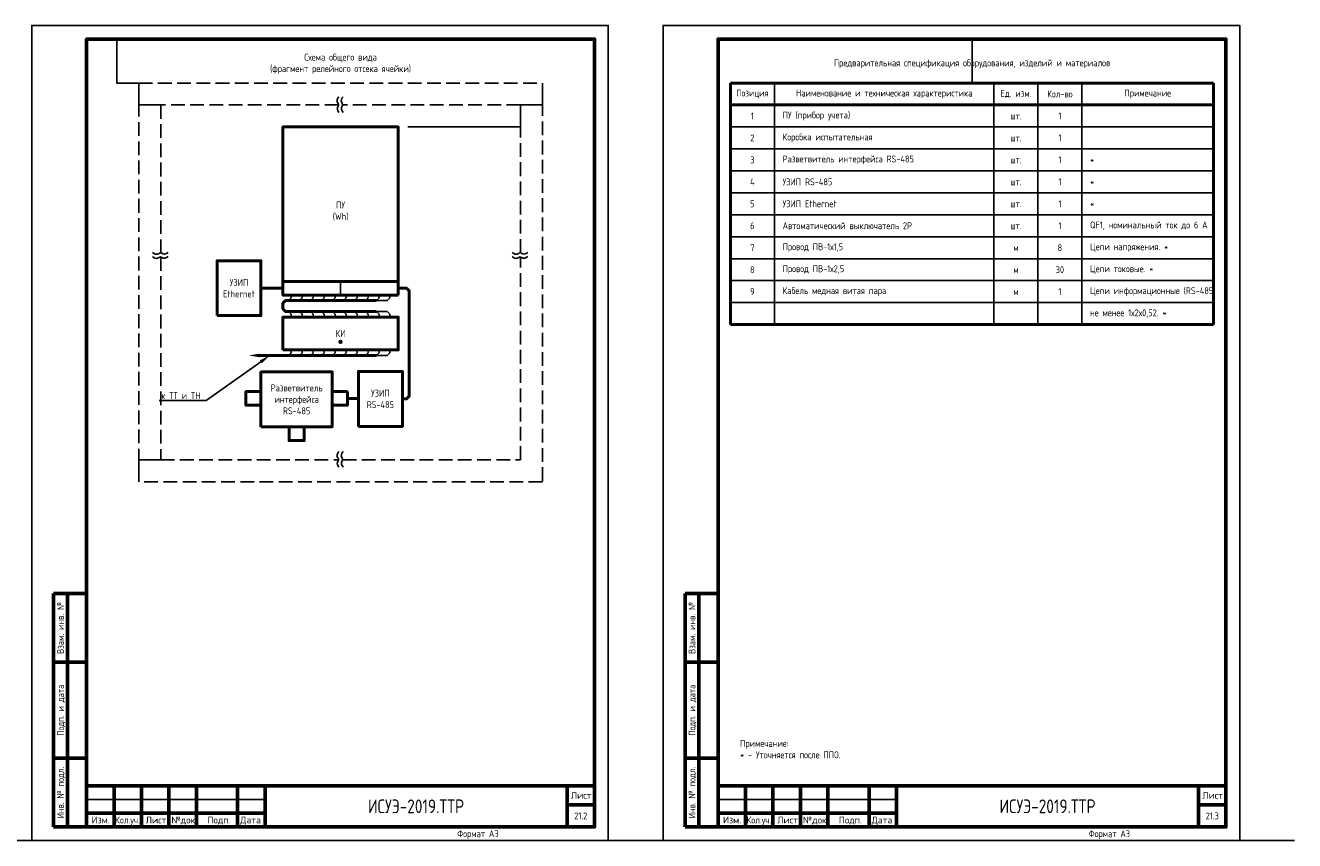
# Model space of a CAD drawing. Header units: millimetres. Extents: x -110 to 4101, y -10868 to 110.
# Tile 27 of 90: x 448 to 910, y -6647 to -6350. Entities that reach past the tile are written whole.
import ezdxf
from ezdxf import colors
from ezdxf.entities.mleader import LeaderData, LeaderLine
from ezdxf.enums import TextEntityAlignment as Align
from ezdxf.math import Vec2, Vec3

# ---------------------------------------------------------------- set-up
doc = ezdxf.new("R2010")
doc.units = ezdxf.units.MM
doc.linetypes.add('GOST2.303 4', pattern=[7, 5, -2, 0])
doc.layers.add('01.Вспомогательный_слой', color=1, linetype='Continuous', plot=False)
doc.layers.add('Формат', color=7, linetype='Continuous', lineweight=25)
doc.layers.add('Формат @ 1', color=7, linetype='Continuous', lineweight=25)
doc.styles.add('Формат', font='isocpeur.ttf')
doc.styles.add('ЭП', font='GOST.TTF')

# ---------------------------------------------------------------- blocks, each defined once
blk = doc.blocks.new('*U77')
at = {"layer": 'Формат', "color": 7, "linetype": 'Continuous', "lineweight": 60}
for p, q in [((8, 85), (20, 85)), ((8, 85), (8, 0)), ((13, 85), (13, 0)), ((8, 60), (20, 60)), ((8, 25), (20, 25)), ((20, 15), (205, 15)), ((20, 15), (20, 0)), ((30, 15), (30, 0)), ((40, 15), (40, 0)), ((50, 15), (50, 0)), ((60, 15), (60, 0)), ((75, 15), (75, 0)), ((85, 15), (85, 0)), ((195, 15), (195, 0)), ((20, 5), (85, 5)), ((195, 8), (205, 8)), ((8, 0), (20, 0))]:
    blk.add_line(p, q, dxfattribs=at)
at = {"layer": 'Формат', "color": 7, "linetype": 'Continuous', "lineweight": 25}
blk.add_line((20, 10), (85, 10), dxfattribs=at)
blk.add_lwpolyline([(0, -5), (210, -5), (210, 292), (0, 292)], close=True, dxfattribs=at)
at = {"layer": 'Формат', "color": 7, "linetype": 'Continuous', "lineweight": 60}
blk.add_lwpolyline([(20, 0), (205, 0), (205, 287), (20, 287)], close=True, dxfattribs=at)
at = {"layer": 'Формат', "color": 7, "linetype": 'Continuous', "lineweight": 25, "style": 'ЭП'}
for s, p in [('Взам. инв. №', (10.5, 72.5)), ('Подп. и дата', (10.5, 42.5)), ('Инв. № подл.', (10.5, 12.5))]:
    blk.add_text(s, height=2.5, rotation=90, dxfattribs=at).set_placement(p, align=Align.MIDDLE_CENTER)
at = {"layer": 'Формат', "color": 7, "linetype": 'Continuous', "lineweight": 25, "style": 'Формат'}
for s, p in [('Лист', (196.38, 10.25)), ('Изм.', (21.81, 1.25)), ('Лист', (41.54, 1.25)), ('№док.', (50.89, 1.25)), ('Подп.', (63.99, 1.25)), ('Дата', (75.95, 1.25))]:
    blk.add_text(s, height=2.5, dxfattribs=at).set_placement(p)
at = {"layer": 'Формат', "color": 7, "linetype": 'Continuous', "lineweight": 25, "style": 'Формат', "width": 0.9}
blk.add_text('Кол.уч.', height=2.5, dxfattribs=at).set_placement((30.38, 1.25))
at = {"layer": 'Формат', "color": 7, "linetype": 'Continuous', "lineweight": 25, "style": 'ЭП', "flags": 8}
blk.add_attdef('N_ИНВ', text='', height=2.5, rotation=90, dxfattribs=at).set_placement((16.5, 12.5), align=Align.MIDDLE_CENTER)
for tag, height, p in [('ОБОЗНАЧЕНИЕ', 5, (140, 7.5)), ('Лист', 2.5, (200, 4))]:
    blk.add_attdef(tag, text='', height=height, dxfattribs=at).set_placement(p, align=Align.MIDDLE_CENTER)
for tag, p in [('изм.№', (21, 7.5)), ('изм.уч.', (31, 7.5)), ('изм.лист', (41, 7.5)), ('изм.№_док.', (50.5, 7.5)), ('изм_дата', (76, 7.5)), ('ФОРМ.ЛИСТА', (155, -2.5))]:
    blk.add_attdef(tag, text='', height=2.5, dxfattribs=at).set_placement(p, align=Align.MIDDLE_LEFT)
blk = doc.blocks.new('*T69')
at = {"color": 0, "linetype": 'ByBlock', "lineweight": 50, "ltscale": 0.2, "transparency": 16777216}
for p, q in [((0, 0), (176, 0)), ((0, 0), (0, -88)), ((176, 0), (176, -88)), ((0, -8), (176, -8)), ((0, -88), (176, -88))]:
    blk.add_line(p, q, dxfattribs=at)
at = {"color": 0, "linetype": 'ByBlock', "ltscale": 0.2, "transparency": 16777216}
for p, q in [((16, 0), (16, -88)), ((96, 0), (96, -88)), ((112, 0), (112, -88)), ((128, 0), (128, -88)), ((0, -16), (176, -16)), ((16, -24), (176, -24)), ((0, -32), (128, -32)), ((16, -40), (128, -40)), ((16, -48), (128, -48)), ((16, -56), (176, -56)), ((0, -64), (176, -64)), ((16, -72), (176, -72)), ((96, -80), (128, -80))]:
    blk.add_line(p, q, dxfattribs=at)
at = {"color": 0, "linetype": 'ByBlock', "lineweight": -2, "ltscale": 0.2, "transparency": 16777216}
for p, q in [((0, -24), (16, -24)), ((128, -32), (176, -32)), ((0, -40), (16, -40)), ((128, -40), (176, -40)), ((0, -48), (16, -48)), ((128, -48), (176, -48)), ((0, -56), (16, -56)), ((0, -72), (16, -72)), ((0, -80), (96, -80)), ((128, -80), (176, -80))]:
    blk.add_line(p, q, dxfattribs=at)
at = {"color": 0, "ltscale": 0.2, "transparency": 16777216, "char_height": 2.5, "style": 'ЭП'}
for s, insert, width, attachment_point in [('{\\fGOST type A|b1|i0|c204|p34;Позиция}', (8, -4), 10, 5), ('{\\fGOST type A|b1|i0|c204|p34;Наименование и техническая характеристика}', (56, -4), 74, 5), ('{\\fGOST type A|b1|i0|c204|p34;Ед. изм.}', (104, -4), 10, 5), ('{\\fGOST type A|b1|i0|c204|p34;Кол-во}', (120, -4), 10, 5), ('{\\fGOST type A|b1|i0|c204|p34;Примечание}', (152, -4), 42, 5), ('1', (8, -12), 10, 5), ('ПУ (прибор учета)', (19, -12), 74, 4), ('шт.', (104, -12), 10, 5), ('1', (120, -12), 10, 5), ('2', (8, -20), 10, 5), ('Коробка испытательная', (19, -20), 74, 4), ('1', (120, -20), 10, 5), ('шт.', (104, -20), 10, 5), ('3', (8, -28), 10, 5), ('Разветвитель интерфейса RS-485', (19, -28), 74, 4), ('шт.', (104, -28), 10, 5), ('1', (120, -28), 10, 5), ('*', (131, -28), 42, 4), ('4', (8, -36), 10, 5), ('УЗИП RS-485', (19, -36), 74, 4), ('шт.', (104, -36), 10, 5), ('1', (120, -36), 10, 5), ('*', (131, -36), 42, 4), ('5', (8, -44), 10, 5), ('УЗИП Ethernet', (19, -44), 74, 4), ('шт.', (104, -44), 10, 5), ('1', (120, -44), 10, 5), ('*', (131, -44), 42, 4), ('6', (8, -52), 10, 5), ('Автоматический выключатель 2P', (19, -52), 74, 4), ('1', (120, -52), 10, 5), ('QF1, номинальный ток до 6 А', (131, -52), 42, 4), ('шт.', (104, -52), 10, 5), ('7', (8, -60), 10, 5), ('Провод ПВ-1х1,5', (19, -60), 74, 4), ('м', (104, -60), 10, 5), ('8', (120, -60), 10, 5), ('Цепи напряжения. *', (131, -60), 42, 4), ('8', (8, -68), 10, 5), ('Провод ПВ-1х2,5', (19, -68), 74, 4), ('м', (104, -68), 10, 5), ('30', (120, -68), 10, 5), ('Цепи токовые. *', (131, -68), 42, 4), ('Цепи информационные (RS-485)', (131, -76), 42, 4), ('9', (8, -76), 10, 5), ('Кабель медная витая пара', (19, -76), 74, 4), ('м', (104, -76), 10, 5), ('1', (120, -76), 10, 5), ('не менее 1х2х0,52. *', (131, -84), 42, 4)]:
    blk.add_mtext(s, dxfattribs=dict(at, insert=insert, width=width, attachment_point=attachment_point))

msp = doc.modelspace()

# ---------------------------------------------------------------- linework, layer by layer
at = {"linetype": 'GOST2.303 4'}
for points in [[(561.75, -6379), (497, -6379), (497, -6432.875)], [(628, -6432.875), (628, -6379), (563.25, -6379)], [(497, -6434.375), (497, -6508.25), (561.75, -6508.25)], [(563.25, -6508.25), (628, -6508.25), (628, -6434.375)]]:
    msp.add_lwpolyline(points, dxfattribs=at)
for points in [[(561.898, -6376.019), (561.489, -6376.559), (561.281, -6377.031), (561.231, -6377.443), (561.293, -6377.805), (561.422, -6378.124), (561.573, -6378.41), (561.702, -6378.67), (561.763, -6378.914), (561.727, -6379.15), (561.62, -6379.392), (561.486, -6379.651), (561.367, -6379.942), (561.306, -6380.278), (561.344, -6380.671), (561.525, -6381.134), (561.89, -6381.682)], [(563.398, -6376.019), (562.989, -6376.559), (562.781, -6377.031), (562.731, -6377.443), (562.793, -6377.805), (562.922, -6378.124), (563.073, -6378.41), (563.202, -6378.67), (563.263, -6378.914), (563.227, -6379.15), (563.12, -6379.392), (562.986, -6379.651), (562.867, -6379.942), (562.806, -6380.278), (562.844, -6380.671), (563.025, -6381.134), (563.39, -6381.682)], [(494.019, -6432.727), (494.559, -6433.136), (495.031, -6433.344), (495.443, -6433.394), (495.805, -6433.332), (496.124, -6433.203), (496.41, -6433.052), (496.67, -6432.923), (496.914, -6432.862), (497.15, -6432.898), (497.392, -6433.005), (497.651, -6433.139), (497.942, -6433.258), (498.278, -6433.319), (498.671, -6433.281), (499.134, -6433.1), (499.682, -6432.735)], [(494.019, -6434.227), (494.559, -6434.636), (495.031, -6434.844), (495.443, -6434.894), (495.805, -6434.832), (496.124, -6434.703), (496.41, -6434.552), (496.67, -6434.423), (496.914, -6434.362), (497.15, -6434.398), (497.392, -6434.505), (497.651, -6434.639), (497.942, -6434.758), (498.278, -6434.819), (498.671, -6434.781), (499.134, -6434.6), (499.682, -6434.235)], [(625.019, -6432.727), (625.559, -6433.136), (626.031, -6433.344), (626.443, -6433.394), (626.805, -6433.332), (627.124, -6433.203), (627.41, -6433.052), (627.67, -6432.923), (627.914, -6432.862), (628.15, -6432.898), (628.392, -6433.005), (628.651, -6433.139), (628.942, -6433.258), (629.278, -6433.319), (629.671, -6433.281), (630.134, -6433.1), (630.682, -6432.735)], [(625.019, -6434.227), (625.559, -6434.636), (626.031, -6434.844), (626.443, -6434.894), (626.805, -6434.832), (627.124, -6434.703), (627.41, -6434.552), (627.67, -6434.423), (627.914, -6434.362), (628.15, -6434.398), (628.392, -6434.505), (628.651, -6434.639), (628.942, -6434.758), (629.278, -6434.819), (629.671, -6434.781), (630.134, -6434.6), (630.682, -6434.235)], [(541.5, -6443.25), (541.5, -6448.25)], [(562.5, -6465.109), (562.288, -6464.896), (562.146, -6465.038), (562.359, -6465.25)], [(562.359, -6465.25), (562.146, -6465.462), (562.288, -6465.604), (562.5, -6465.391)], [(562.641, -6465.25), (562.854, -6465.038), (562.712, -6464.896), (562.5, -6465.109)], [(562.5, -6465.391), (562.712, -6465.604), (562.854, -6465.462), (562.641, -6465.25)], [(561.898, -6505.269), (561.489, -6505.809), (561.281, -6506.281), (561.231, -6506.693), (561.293, -6507.055), (561.422, -6507.374), (561.573, -6507.66), (561.702, -6507.92), (561.763, -6508.164), (561.727, -6508.4), (561.62, -6508.642), (561.486, -6508.901), (561.367, -6509.192), (561.306, -6509.528), (561.344, -6509.921), (561.525, -6510.384), (561.89, -6510.932)], [(563.398, -6505.269), (562.989, -6505.809), (562.781, -6506.281), (562.731, -6506.693), (562.793, -6507.055), (562.922, -6507.374), (563.073, -6507.66), (563.202, -6507.92), (563.263, -6508.164), (563.227, -6508.4), (563.12, -6508.642), (562.986, -6508.901), (562.867, -6509.192), (562.806, -6509.528), (562.844, -6509.921), (563.025, -6510.384), (563.39, -6510.932)]]:
    msp.add_lwpolyline(points)
at = {"lineweight": 50}
for points in [[(583.5, -6448.25), (541.5, -6448.25), (541.5, -6387), (583.5, -6387)], [(517.5, -6455.75), (533.5, -6455.75), (533.5, -6435.75), (517.5, -6435.75)], [(541.5, -6468.25), (583.5, -6468.25), (583.5, -6456.25), (541.5, -6456.25)], [(533.5, -6496.25), (559.5, -6496.25), (559.5, -6476.25), (533.5, -6476.25)], [(569, -6496.074), (585, -6496.074), (585, -6476.074), (569, -6476.074)]]:
    msp.add_lwpolyline(points, close=True, dxfattribs=at)
for points in [[(541.5, -6443.25), (583.5, -6443.25)], [(541.5, -6445.75), (533.5, -6445.75)], [(583.5, -6445.75), (586.5, -6445.75), (587.5, -6446.75), (587.5, -6485.074), (586.5, -6486.074), (585, -6486.074)], [(575.5, -6454.25), (542.5, -6454.25), (541.5, -6453.25), (541.5, -6451.25), (542.5, -6450.25), (575.5, -6450.25)], [(569, -6485.899), (565, -6485.899)]]:
    msp.add_lwpolyline(points, dxfattribs=at)
at = {"ltscale": 0.2}
for points in [[(544.5, -6448.25), (544.5, -6449.25), (543.5, -6450.25)], [(548.5, -6448.25), (548.5, -6449.25), (547.5, -6450.25)], [(552.5, -6448.25), (552.5, -6449.25), (551.5, -6450.25)], [(556.5, -6448.25), (556.5, -6449.25), (555.5, -6450.25)], [(560.5, -6448.25), (560.5, -6449.25), (559.5, -6450.25)], [(564.5, -6448.25), (564.5, -6449.25), (563.5, -6450.25)], [(568.5, -6448.25), (568.5, -6449.25), (567.5, -6450.25)], [(572.5, -6448.25), (572.5, -6449.25), (571.5, -6450.25)], [(580.5, -6448.25), (580.5, -6449.25), (579.5, -6450.25), (575.5, -6450.25)], [(576.5, -6448.25), (576.5, -6449.25), (575.5, -6450.25)], [(544.5, -6456.25), (544.5, -6455.25), (543.5, -6454.25)], [(548.5, -6456.25), (548.5, -6455.25), (547.5, -6454.25)], [(552.5, -6456.25), (552.5, -6455.25), (551.5, -6454.25)], [(556.5, -6456.25), (556.5, -6455.25), (555.5, -6454.25)], [(560.5, -6456.25), (560.5, -6455.25), (559.5, -6454.25)], [(564.5, -6456.25), (564.5, -6455.25), (563.5, -6454.25)], [(568.5, -6456.25), (568.5, -6455.25), (567.5, -6454.25)], [(572.5, -6456.25), (572.5, -6455.25), (571.5, -6454.25)], [(580.5, -6456.25), (580.5, -6455.25), (579.5, -6454.25), (575.5, -6454.25)], [(576.5, -6456.25), (576.5, -6455.25), (575.5, -6454.25)], [(544.5, -6468.25), (544.5, -6469.25), (543.5, -6470.25)], [(548.5, -6468.25), (548.5, -6469.25), (547.5, -6470.25)], [(552.5, -6468.25), (552.5, -6469.25), (551.5, -6470.25)], [(556.5, -6468.25), (556.5, -6469.25), (555.5, -6470.25)], [(560.5, -6468.25), (560.5, -6469.25), (559.5, -6470.25)], [(564.5, -6468.25), (564.5, -6469.25), (563.5, -6470.25)], [(568.5, -6468.25), (568.5, -6469.25), (567.5, -6470.25)], [(572.5, -6468.25), (572.5, -6469.25), (571.5, -6470.25)], [(580.5, -6468.25), (580.5, -6469.25), (579.5, -6470.25), (575.5, -6470.25)], [(576.5, -6468.25), (576.5, -6469.25), (575.5, -6470.25)]]:
    msp.add_lwpolyline(points, dxfattribs=at)
at = {"lineweight": 50, "ltscale": 0.2}
msp.add_lwpolyline([(575.5, -6470.25), (533, -6470.25)], dxfattribs=at)
at = {"lineweight": 50, "ltscale": 2}
for points in [[(533.5, -6483.399), (528, -6483.399), (528, -6488.399), (533.5, -6488.399)], [(565, -6483.399), (559.5, -6483.399), (559.5, -6488.399), (565, -6488.399)], [(549.25, -6496.25), (543.75, -6496.25), (543.75, -6501.25), (549.25, -6501.25)]]:
    msp.add_lwpolyline(points, close=True, dxfattribs=at)
msp.add_circle((562.5, -6465.25), 0.5)
msp.add_solid([(533, -6469.583), (533, -6470.917), (529, -6470.25)])
at = {"layer": '01.Вспомогательный_слой'}
for points in [[(481, -6355), (481, -6371), (489, -6371)], [(489, -6371), (489, -6379), (497, -6379)], [(636, -6371), (636, -6379), (628, -6379)], [(628, -6379), (628, -6387), (587, -6387)], [(562.5, -6448.25), (562.5, -6443.25)], [(489, -6516.25), (489, -6508.25), (497, -6508.25)], [(430, -6647), (450, -6647)], [(660, -6647), (680, -6647)], [(890, -6647), (910, -6647)]]:
    msp.add_lwpolyline(points, dxfattribs=at)
at = {"layer": '01.Вспомогательный_слой', "ltscale": 0.2}
msp.add_lwpolyline([(792.5, -6355), (792.5, -6371)], dxfattribs=at)
at = {"layer": '01.Вспомогательный_слой', "linetype": 'GOST2.303 4'}
msp.add_lwpolyline([(489, -6371), (636, -6371), (636, -6516.25), (489, -6516.25)], close=True, dxfattribs=at)

# ---------------------------------------------------------------- block references
msp.add_blockref('*T69', (704.5, -6371))
at = {"layer": 'Формат @ 1', "ltscale": 0.7}
for p, values in [((450, -6642), {'ОБОЗНАЧЕНИЕ': 'ИСУЭ-2019.ТТР', 'Лист': '21.2', 'ФОРМ.ЛИСТА': 'Формат А3'}), ((680, -6642), {'ОБОЗНАЧЕНИЕ': 'ИСУЭ-2019.ТТР', 'Лист': '21.3', 'ФОРМ.ЛИСТА': 'Формат А3'})]:
    msp.add_blockref('*U77', p, dxfattribs=at).add_auto_attribs(values)

# ---------------------------------------------------------------- texts
at = {"char_height": 2.5, "style": 'ЭП'}
for s, insert, width, attachment_point in [('Схема общего вида ^J(фрагмент релейного отсека ячейки)', (562.5, -6364), 81, 5), ('Предварительная спецификация оборудования, изделий и материалов', (792.5, -6364), 176, 5), ('ПУ \\P(Wh)', (562.5, -6417.625), 42, 5), ('{\\C0;УЗИП \\PEthernet}', (525.5, -6445.75), 16, 5), ('КИ', (562.5, -6462.25), 42, 5), ('{\\C0;Разветвитель интерфейса \\PRS-485}', (546.5, -6486.25), 26, 5), ('{\\C0;УЗИП \\PRS-485}', (577, -6486.074), 16, 5), ('Примечание:\\P* - Уточняется после ППО.', (708, -6617), 169, 7)]:
    msp.add_mtext(s, dxfattribs=dict(at, insert=insert, width=width, attachment_point=attachment_point))

# ---------------------------------------------------------------- leaders
ml = msp.add_multileader_mtext('Standard')
ml.set_content('к ТТ и ТН', color=256, style='ЭП')
ml.set_leader_properties()
ml.build(insert=Vec2(0, 0))
ml.multileader.update_dxf_attribs({"text_left_attachment_type": 5, "text_right_attachment_type": 5, "dogleg_length": 0})
ctx = ml.context
ctx.base_point, ctx.char_height, ctx.plane_origin = Vec3(497.357, -6486.625), 2.5, Vec3(666.75, -6490.625)
ctx.left_attachment, ctx.right_attachment, ctx.text_align_type = 5, 5, 2
notes = []
notes.append((ctx, [(1, (1, 1, 0), (513.5, -6486.625), (-1, 0), 0, [(0, [(536.75, -6470.25)], 0, [])])]))
ctx.mtext.insert, ctx.mtext.alignment, ctx.mtext.flow_direction = Vec3(511.5, -6483.625), 3, 5
for ctx, leaders in notes:
    for number, flags, end, landing, length, lines in leaders:
        leader = LeaderData()
        leader.index, (leader.has_last_leader_line, leader.has_dogleg_vector, leader.attachment_direction) = number, flags
        leader.last_leader_point, leader.dogleg_vector, leader.dogleg_length = Vec3(end), Vec3(landing), length
        for number, points, colour, breaks in lines:
            line = LeaderLine()
            line.index, line.vertices, line.color, line.breaks = number, Vec3.list(points), colors.encode_raw_color(colour), breaks
            leader.lines.append(line)
        ctx.leaders.append(leader)

doc.saveas('drawing.dxf')
